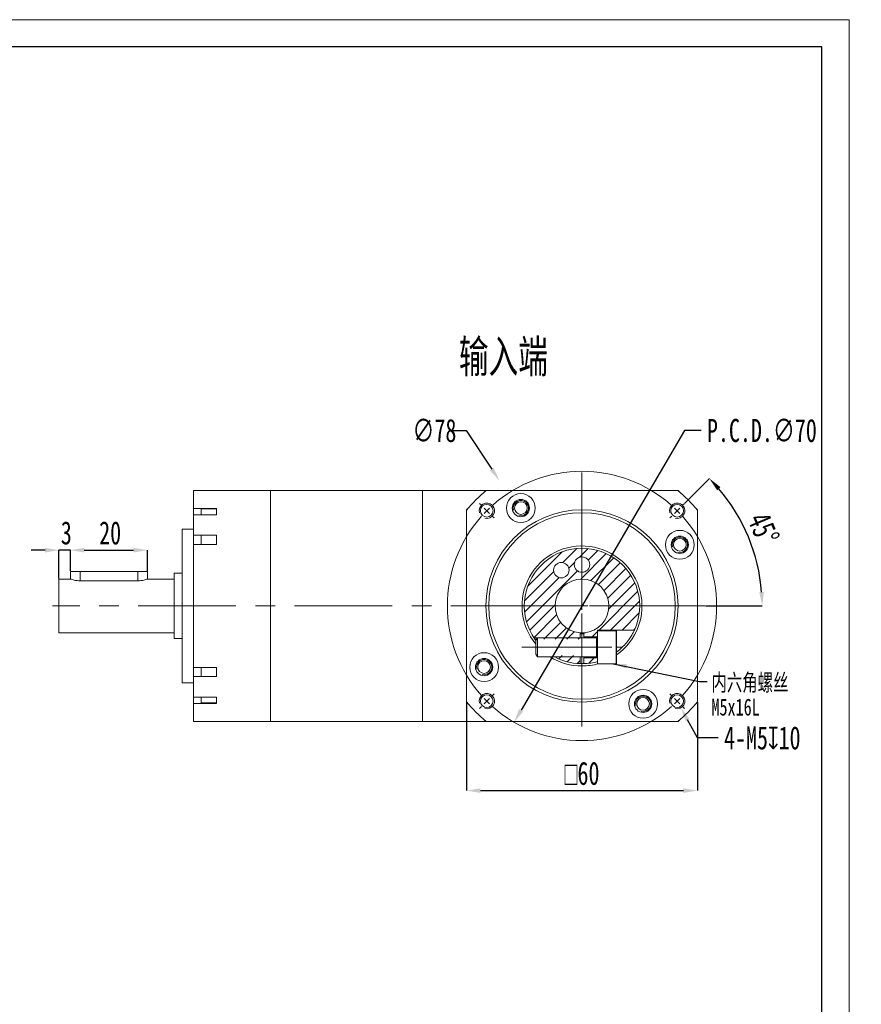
# Model space of a CAD drawing. Header units: millimetres. Extents: x 0 to 299, y 0 to 210.
# Tile 4 of 4: x 190 to 299, y 82 to 210. Entities that reach past the tile are written whole.
import ezdxf

# ---------------------------------------------------------------- set-up
doc = ezdxf.new("R2010")
doc.units = ezdxf.units.MM
doc.linetypes.add('CENTER2', pattern=[28.575, 19.05, -3.175, 3.175, -3.175])
doc.linetypes.add('CENTERX2', pattern=[20.32, 12.7, -2.54, 2.54, -2.54])
doc.layers.add('3中心线层', color=1, linetype='CENTER2')
for name, color, linetype, lineweight in [('SLD-0', 7, 'Continuous', 18), ('图框_外框线', 7, 'Continuous', 18), ('尺寸线层', 3, 'Continuous', 18)]:
    doc.layers.add(name, color=color, linetype=linetype, lineweight=lineweight)
doc.styles.add('SLDTEXTSTYLE0', font='txt', dxfattribs={"width": 0.7})
doc.styles.add('SLDTEXTSTYLE2', font='txt', dxfattribs={"width": 0.7})
doc.dimstyles.new('SLDDIMSTYLE0', dxfattribs={"dimtxt": 3, "dimasz": 1.8, "dimexe": 0, "dimexo": 0.0625, "dimgap": 0.75, "dimtad": 0, "dimtih": 1, "dimtoh": 1, "dimlfac": 2, "dimrnd": 1e-09, "dimzin": 12, "dimdsep": 46, "dimtxsty": 'SLDTEXTSTYLE2', "dimsah": 1, "dimcen": 0, "dimadec": 0, "dimazin": 3, "dimtfac": 1, "dimtmove": 0, "dimatfit": 3, "dimfxl": 1, "dimfrac": 2, "dimtolj": 1, "dimtzin": 12, "dimarcsym": 0})
doc.dimstyles.new('SLDDIMSTYLE1', dxfattribs={"dimtxt": 3, "dimasz": 1.8, "dimexe": 0, "dimexo": 0.0625, "dimgap": 0.75, "dimtad": 0, "dimtih": 1, "dimtoh": 1, "dimlfac": 2, "dimrnd": 1e-09, "dimzin": 12, "dimdsep": 46, "dimtxsty": 'SLDTEXTSTYLE2', "dimsah": 1, "dimcen": 0, "dimadec": 0, "dimazin": 3, "dimtfac": 1, "dimtofl": 0, "dimtmove": 0, "dimatfit": 3, "dimfxl": 1, "dimfrac": 2, "dimtolj": 1, "dimtzin": 12, "dimarcsym": 0})
doc.dimstyles.new('SLDDIMSTYLE10', dxfattribs={"dimtxt": 0.18, "dimasz": 1.8, "dimexe": 0, "dimexo": 0.0625, "dimgap": 0, "dimtad": 0, "dimtih": 1, "dimtoh": 1, "dimdec": 0, "dimrnd": 1e-09, "dimzin": 0, "dimdsep": 46, "dimtxsty": 'Standard', "dimsah": 1, "dimcen": 0.09, "dimadec": 0, "dimazin": 0, "dimtfac": 1.8, "dimtdec": 0, "dimtofl": 0, "dimtmove": 0, "dimatfit": 3, "dimfxl": 1, "dimfrac": 2, "dimtolj": 1, "dimtzin": 0, "dimarcsym": 0})
doc.dimstyles.new('SLDDIMSTYLE3', dxfattribs={"dimtxt": 3, "dimasz": 1.8, "dimexe": 0, "dimexo": 0.0625, "dimgap": 0.75, "dimtad": 1, "dimlfac": 2, "dimrnd": 1e-09, "dimzin": 12, "dimdsep": 46, "dimtxsty": 'SLDTEXTSTYLE2', "dimcen": 0.09, "dimdle": 3.6, "dimadec": 0, "dimazin": 3, "dimtfac": 1, "dimtofl": 0, "dimtmove": 0, "dimatfit": 3, "dimfxl": 1, "dimfrac": 2, "dimtolj": 1, "dimarcsym": 0})
doc.dimstyles.new('SLDDIMSTYLE5', dxfattribs={"dimtxt": 3, "dimasz": 1.8, "dimexe": 0, "dimexo": 0.0625, "dimgap": 0.75, "dimtad": 1, "dimlfac": 2, "dimrnd": 1e-09, "dimzin": 12, "dimdsep": 46, "dimtxsty": 'SLDTEXTSTYLE2', "dimsah": 1, "dimcen": 0.09, "dimadec": 0, "dimazin": 3, "dimtfac": 1, "dimtmove": 0, "dimatfit": 0, "dimfxl": 1, "dimfrac": 2, "dimtolj": 1, "dimtzin": 12, "dimarcsym": 0})
doc.dimstyles.new('SLDDIMSTYLE8', dxfattribs={"dimtxt": 3, "dimasz": 1.8, "dimexe": 0, "dimexo": 0.0625, "dimgap": 0.75, "dimtad": 0, "dimtih": 1, "dimtoh": 1, "dimlfac": 2, "dimrnd": 1e-09, "dimzin": 12, "dimdsep": 46, "dimtxsty": 'SLDTEXTSTYLE2', "dimsah": 1, "dimcen": 0, "dimadec": 0, "dimazin": 3, "dimtfac": 1, "dimtofl": 0, "dimtmove": 0, "dimatfit": 3, "dimfxl": 1, "dimfrac": 2, "dimtolj": 1, "dimtzin": 12, "dimarcsym": 0})
doc.dimstyles.new('SLDDIMSTYLE9', dxfattribs={"dimtxt": 3, "dimasz": 1.8, "dimexe": 0, "dimexo": 0.0625, "dimgap": 0.75, "dimtad": 1, "dimdec": 4, "dimlfac": 2, "dimzin": 12, "dimdsep": 46, "dimtxsty": 'SLDTEXTSTYLE2', "dimsah": 1, "dimcen": 0.09, "dimazin": 3, "dimtfac": 1, "dimtofl": 0, "dimtmove": 0, "dimatfit": 3, "dimfxl": 1, "dimfrac": 2, "dimtolj": 1, "dimtzin": 12, "dimarcsym": 0})
pattern_1 = [(45, (2.2969, -1.373), (-0.7483547, 0.7483547), [])]

# ---------------------------------------------------------------- blocks, each defined once
blk = doc.blocks.new('*D95')
at = {"layer": 'Defpoints', "color": 0}
for p in [(271.46, 149.2), (253.81, 118.98)]:
    blk.add_point(p, dxfattribs=at)
at = {"layer": '尺寸线层', "color": 0, "lineweight": -2}
for p, q in [((275.95, 156.9), (254.72, 120.53)), ((278.13, 156.9), (275.95, 156.9))]:
    blk.add_line(p, q, dxfattribs=at)
at = {"layer": '尺寸线层', "color": 0}
blk.add_solid([(254.46, 120.68), (254.98, 120.38), (253.81, 118.98)], dxfattribs=at)
at = {"layer": '尺寸线层', "color": 0, "insert": (278.88, 158.4), "char_height": 3, "attachment_point": 1, "style": 'SLDTEXTSTYLE2'}
blk.add_mtext('\\A1;P.C.D.∅70', dxfattribs=at)
blk = doc.blocks.new('*D96')
at = {"layer": 'Defpoints', "color": 0}
for p in [(251.9, 150.37), (273.37, 117.81)]:
    blk.add_point(p, dxfattribs=at)
at = {"layer": '尺寸线层', "color": 0, "lineweight": -2}
for p, q in [((245.57, 156.9), (247.59, 156.9)), ((247.59, 156.9), (250.91, 151.87))]:
    blk.add_line(p, q, dxfattribs=at)
at = {"layer": '尺寸线层', "color": 0}
blk.add_solid([(250.66, 151.7), (251.16, 152.03), (251.9, 150.37)], dxfattribs=at)
at = {"layer": '尺寸线层', "color": 0, "insert": (240.59, 158.4), "char_height": 3, "attachment_point": 1, "style": 'SLDTEXTSTYLE2'}
blk.add_mtext('\\A1;∅78', dxfattribs=at)
blk = doc.blocks.new('*D97')
at = {"layer": 'Defpoints', "color": 0}
for p in [(275.94, 147.4), (274.07, 145.53), (285.26, 140.15), (193.81, 134.09), (278.61, 134.09)]:
    blk.add_point(p, dxfattribs=at)
at = {"layer": '尺寸线层', "color": 0, "lineweight": -2}
for p, q in [((275.99, 147.44), (279.2, 150.65)), ((278.67, 134.09), (286.06, 134.09))]:
    blk.add_line(p, q, dxfattribs=at)
blk.add_arc((262.63, 134.09), 23.42, 4.404, 40.596, dxfattribs=at)
at = {"layer": '尺寸线层', "color": 0}
for points in [[(280.64, 149.53), (280.2, 149.13), (279.2, 150.65)], [(285.69, 135.88), (286.29, 135.9), (286.06, 134.09)]]:
    blk.add_solid(points, dxfattribs=at)
at = {"layer": '尺寸线层', "color": 0, "insert": (286.87, 146.54), "char_height": 3, "attachment_point": 1, "rotation": 293.0044, "style": 'SLDTEXTSTYLE2'}
blk.add_mtext('\\A1;45%%d', dxfattribs=at)
blk = doc.blocks.new('*D98')
at = {"layer": 'Defpoints', "color": 0}
for p in [(274.52, 122.59), (275.49, 120.84)]:
    blk.add_point(p, dxfattribs=at)
at = {"layer": '尺寸线层', "color": 0, "lineweight": -2}
for p, q in [((277.65, 116.95), (276.37, 119.27)), ((280.35, 116.95), (277.65, 116.95))]:
    blk.add_line(p, q, dxfattribs=at)
at = {"layer": '尺寸线层', "color": 0}
blk.add_solid([(276.63, 119.41), (276.11, 119.12), (275.49, 120.84)], dxfattribs=at)
at = {"layer": '尺寸线层', "color": 0, "insert": (281.1, 118.45), "char_height": 3, "attachment_point": 1, "style": 'SLDTEXTSTYLE2'}
blk.add_mtext('\\A1;4-M5{\\fGDT;x}10', dxfattribs=at)
blk = doc.blocks.new('*D99')
at = {"layer": 'Defpoints', "color": 0}
for p in [(194.63, 141.34), (196.13, 138.59), (194.63, 137.59)]:
    blk.add_point(p, dxfattribs=at)
at = {"layer": '尺寸线层', "color": 0, "lineweight": -2}
for p, q in [((192.83, 141.34), (191.03, 141.34)), ((194.63, 137.65), (194.63, 141.34)), ((196.13, 141.34), (194.63, 141.34)), ((196.13, 138.65), (196.13, 141.34)), ((197.93, 141.34), (199.73, 141.34))]:
    blk.add_line(p, q, dxfattribs=at)
at = {"layer": '尺寸线层', "color": 0}
for points in [[(192.83, 141.04), (192.83, 141.64), (194.63, 141.34)], [(197.93, 141.64), (197.93, 141.04), (196.13, 141.34)]]:
    blk.add_solid(points, dxfattribs=at)
at = {"layer": '尺寸线层', "color": 0, "insert": (195.59, 145.09), "char_height": 3, "attachment_point": 2, "style": 'SLDTEXTSTYLE2'}
blk.add_mtext('\\A1;3', dxfattribs=at)
blk = doc.blocks.new('*D100')
at = {"layer": 'Defpoints', "color": 0}
for p in [(206.13, 141.34), (196.13, 138.59), (206.13, 138.59)]:
    blk.add_point(p, dxfattribs=at)
at = {"layer": '尺寸线层', "color": 0, "lineweight": -2}
for p, q in [((196.13, 138.65), (196.13, 141.34)), ((197.93, 141.34), (204.33, 141.34)), ((206.13, 138.65), (206.13, 141.34))]:
    blk.add_line(p, q, dxfattribs=at)
at = {"layer": '尺寸线层', "color": 0}
for points in [[(197.93, 141.64), (197.93, 141.04), (196.13, 141.34)], [(204.33, 141.04), (204.33, 141.64), (206.13, 141.34)]]:
    blk.add_solid(points, dxfattribs=at)
at = {"layer": '尺寸线层', "color": 0, "insert": (201.29, 145.09), "char_height": 3, "attachment_point": 2, "style": 'SLDTEXTSTYLE2'}
blk.add_mtext('\\A1;20', dxfattribs=at)
blk = doc.blocks.new('*D101')
at = {"layer": 'Defpoints', "color": 0}
for p in [(247.63, 121.63), (277.63, 121.63), (277.63, 110.09)]:
    blk.add_point(p, dxfattribs=at)
at = {"layer": '尺寸线层', "color": 0, "lineweight": -2}
for p, q in [((247.63, 121.57), (247.63, 110.09)), ((277.63, 121.57), (277.63, 110.09)), ((249.43, 110.09), (275.83, 110.09))]:
    blk.add_line(p, q, dxfattribs=at)
at = {"layer": '尺寸线层', "color": 0}
for points in [[(249.43, 110.39), (249.43, 109.79), (247.63, 110.09)], [(275.83, 109.79), (275.83, 110.39), (277.63, 110.09)]]:
    blk.add_solid(points, dxfattribs=at)
at = {"layer": '尺寸线层', "color": 0, "insert": (262.63, 113.84), "char_height": 3, "attachment_point": 2, "style": 'SLDTEXTSTYLE2'}
blk.add_mtext('\\A1;{\\fGDT;o}60', dxfattribs=at)
blk = doc.blocks.new('SW_NOTE_4')
at = {"layer": 'SLD-0', "color": 0, "char_height": 2.2, "attachment_point": 1}
for s, insert, width, style in [('内六角螺丝', (0.57, 0.97), 20.9782, 'SLDTEXTSTYLE0'), ('M5x16L', (0.57, -2.23), 12.9531, 'SLDTEXTSTYLE2')]:
    blk.add_mtext(s, dxfattribs=dict(at, insert=insert, width=width, style=style))
blk = doc.blocks.new('SW_CENTERMARKSYMBOL_1')
at = {"layer": 'SLD-0', "color": 0}
for p, q in [((-0.71, 0.71), (-0.94, 0.94)), ((0, 0), (-0.35, 0.35)), ((0, 0), (0.35, -0.35)), ((12.37, -11.37), (12.37, 0.5)), ((24.75, 0), (24.4, -0.35)), ((24.75, 0), (25.1, 0.35)), ((25.46, 0.71), (25.69, 0.94)), ((0.71, -0.71), (0.94, -0.94)), ((24.04, -0.71), (23.81, -0.94)), ((11.37, -12.37), (-0.5, -12.37)), ((12.37, -12.37), (11.87, -12.37)), ((12.37, -12.37), (12.37, -11.87)), ((12.37, -12.37), (12.37, -12.87)), ((12.37, -12.37), (12.87, -12.37)), ((13.37, -12.37), (25.25, -12.37)), ((12.37, -13.37), (12.37, -25.25)), ((0.71, -24.04), (0.94, -23.81)), ((24.04, -24.04), (23.81, -23.81)), ((-0.71, -25.46), (-0.94, -25.69)), ((0, -24.75), (-0.35, -25.1)), ((0, -24.75), (0.35, -24.4)), ((24.75, -24.75), (24.4, -24.4)), ((24.75, -24.75), (25.1, -25.1)), ((25.46, -25.46), (25.69, -25.69))]:
    blk.add_line(p, q, dxfattribs=at)
for start, end in [(48.274, 131.726), (133.363, 135), (45, 46.637), (43.363, 45), (138.274, 221.726), (135, 136.637), (318.274, 41.726), (223.363, 225), (225, 226.637), (228.274, 311.726), (313.363, 315), (315, 316.637)]:
    blk.add_arc((12.37, -12.37), 17.5, start, end, dxfattribs=at)

msp = doc.modelspace()

# ---------------------------------------------------------------- hatches: boundary and pattern name
at = {"linetype": 'Continuous', "lineweight": 0}
h = msp.add_hatch(dxfattribs=at)
h.set_pattern_fill('ANSI31', scale=0.333333, style=0)
h.set_pattern_definition(pattern_1)
edge = h.paths.add_edge_path(flags=0)
edge.add_line((264.632958, 130.088364), (264.632958, 130.963364))
edge.add_line((264.632958, 130.963364), (269.450903, 130.963364))
edge.add_arc((262.632958, 134.088364), 7.5, 335.37568165, 575.21643363)
edge.add_line((256.505611, 129.763364), (262.382958, 129.763364))
edge.add_line((262.382958, 129.763364), (262.382958, 130.597304))
edge.add_arc((262.632958, 134.088364), 3.5, -85.90395624, 265.90395624, ccw=False)
edge.add_line((262.882958, 130.597304), (262.882958, 130.088364))
edge.add_line((262.882958, 130.088364), (264.632958, 130.088364))
edge = h.paths.add_edge_path(flags=0)
edge.add_arc((259.945458, 138.743251), 1, 0, 360)
edge = h.paths.add_edge_path(flags=0)
edge.add_arc((262.632958, 139.463364), 1, 0, 360)
h = msp.add_hatch(dxfattribs=at)
h.set_pattern_fill('ANSI31', scale=0.333333, style=0)
h.set_pattern_definition(pattern_1)
edge = h.paths.add_edge_path(flags=0)
edge.add_arc((262.632958, 134.088364), 7.5, 238.94435158, 268.08978683)
edge.add_line((262.382958, 126.592532), (262.382958, 127.663364))
edge.add_line((262.382958, 127.663364), (258.76393, 127.663364))
h = msp.add_hatch(dxfattribs=at)
h.set_pattern_fill('ANSI31', scale=0.333333, style=0)
h.set_pattern_definition(pattern_1)
edge = h.paths.add_edge_path(flags=0)
edge.add_arc((262.632958, 134.088364), 7.5, 271.91021317, 285.46600995)
edge.add_line((264.632958, 126.859948), (264.632958, 127.338364))
edge.add_line((264.632958, 127.338364), (262.882958, 127.338364))
edge.add_line((262.882958, 127.338364), (262.882958, 126.592532))

# ---------------------------------------------------------------- linework, layer by layer
at = {"color": 7, "linetype": 'Continuous', "lineweight": 15}
for p, q in [((222.132958, 149.088364), (212.132958, 149.088364)), ((212.132958, 146.772328), (212.132958, 149.088364)), ((241.882958, 149.088364), (222.132958, 149.088364)), ((222.132958, 149.088364), (222.132958, 145.914403)), ((222.132958, 119.088364), (222.132958, 149.088364)), ((250.132958, 149.088364), (241.882958, 149.088364)), ((241.882958, 119.088364), (241.882958, 149.088364)), ((241.882958, 149.088364), (241.882958, 145.914403)), ((250.132958, 149.088364), (249.913734, 148.869141)), ((250.173022, 149.088364), (275.092893, 149.088364)), ((275.352181, 148.869141), (275.132958, 149.088364)), ((212.132958, 146.772328), (215.132958, 146.772328)), ((212.132958, 145.950948), (212.132958, 146.772328)), ((212.132958, 143.26873), (212.132958, 145.950948)), ((215.132958, 145.950948), (212.132958, 145.950948)), ((215.132958, 146.692129), (213.132958, 146.692129)), ((213.132958, 146.692129), (213.132958, 145.950948)), ((215.132958, 146.375645), (215.132958, 146.772328)), ((215.132958, 145.950948), (215.132958, 146.375645)), ((222.132958, 145.914403), (222.132958, 119.088364)), ((241.882958, 145.914403), (241.882958, 119.088364)), ((247.852181, 146.807588), (247.632958, 146.588364)), ((247.632958, 121.628429), (247.632958, 146.5483)), ((277.632958, 146.588364), (277.413734, 146.807588)), ((277.632958, 146.5483), (277.632958, 121.628429)), ((212.132958, 144.088364), (210.632958, 144.088364)), ((210.632958, 124.088364), (210.632958, 144.088364)), ((212.132958, 143.26873), (215.132958, 143.26873)), ((212.132958, 142.095677), (212.132958, 143.26873)), ((212.132958, 126.081052), (212.132958, 142.095677)), ((215.132958, 142.095677), (212.132958, 142.095677)), ((213.132958, 143.26873), (213.132958, 142.095677)), ((215.132958, 142.692011), (215.132958, 143.26873)), ((215.132958, 142.095677), (215.132958, 142.692011)), ((196.132958, 138.588364), (196.132958, 137.588364)), ((196.132958, 138.588364), (197.382958, 138.588364)), ((197.382958, 138.588364), (204.882958, 138.588364)), ((204.882958, 138.588364), (206.132958, 138.588364)), ((206.132958, 137.588364), (206.132958, 138.588364)), ((210.632958, 138.338364), (209.632958, 138.338364)), ((209.632958, 129.838364), (209.632958, 138.338364)), ((196.132958, 137.588364), (194.632958, 137.588364)), ((194.632958, 130.588364), (194.632958, 137.588364)), ((204.882958, 137.357539), (197.382958, 137.357539)), ((209.632958, 137.588364), (206.132958, 137.588364)), ((194.632958, 130.588364), (209.632958, 130.588364)), ((262.382958, 129.963364), (262.382958, 130.597304)), ((262.882958, 130.597304), (262.882958, 130.088364)), ((264.632958, 130.963364), (269.450903, 130.963364)), ((264.632958, 130.838364), (264.632958, 130.963364)), ((267.082958, 130.838364), (264.632958, 130.838364)), ((264.632958, 130.838364), (264.632958, 130.552434)), ((264.632958, 130.552434), (264.632958, 126.588364)), ((267.132958, 130.788364), (267.132958, 126.638364)), ((209.632958, 129.838364), (210.632958, 129.838364)), ((256.505611, 129.763364), (256.717482, 129.763364)), ((256.832952, 129.963364), (256.632958, 129.616964)), ((256.632958, 129.616964), (256.632958, 129.49538)), ((256.632958, 129.49538), (256.632958, 127.809764)), ((264.532958, 129.963364), (256.832952, 129.963364)), ((256.832952, 129.963364), (256.832952, 129.79517)), ((256.832952, 129.79517), (256.832952, 127.463364)), ((262.382958, 130.446936), (262.882958, 130.446936)), ((262.882958, 130.088364), (264.632958, 130.088364)), ((262.882958, 129.963364), (262.882958, 130.088364)), ((256.632958, 127.809764), (256.832952, 127.463364)), ((256.832952, 127.463364), (264.532958, 127.463364)), ((262.382958, 126.592532), (262.382958, 127.463364)), ((262.882958, 127.338364), (262.882958, 127.463364)), ((264.632958, 127.338364), (262.882958, 127.338364)), ((262.882958, 127.338364), (262.882958, 126.592532)), ((215.132958, 126.081052), (212.132958, 126.081052)), ((212.132958, 126.081052), (212.132958, 124.907999)), ((213.132958, 124.907999), (213.132958, 126.081052)), ((215.132958, 125.484718), (215.132958, 126.081052)), ((215.132958, 124.907999), (215.132958, 125.484718)), ((262.38811, 126.592362), (262.882958, 126.592532)), ((264.632958, 126.588364), (267.082958, 126.588364)), ((212.132958, 122.225781), (212.132958, 124.907999)), ((212.132958, 124.907999), (215.132958, 124.907999)), ((210.632958, 124.088364), (212.132958, 124.088364)), ((215.132958, 122.225781), (212.132958, 122.225781)), ((212.132958, 122.225781), (212.132958, 121.4044)), ((213.132958, 121.4846), (213.132958, 122.225781)), ((215.132958, 121.801084), (215.132958, 122.225781)), ((215.132958, 121.4044), (215.132958, 121.801084)), ((247.632958, 121.588364), (247.852181, 121.369141)), ((277.413734, 121.369141), (277.632958, 121.588364)), ((212.132958, 119.088364), (212.132958, 121.4044)), ((212.132958, 121.4044), (215.132958, 121.4044)), ((213.132958, 121.4846), (215.132958, 121.4846)), ((212.132958, 119.088364), (222.132958, 119.088364)), ((222.132958, 119.088364), (241.882958, 119.088364)), ((241.882958, 119.088364), (250.132958, 119.088364)), ((249.913734, 119.307588), (250.132958, 119.088364)), ((275.092893, 119.088364), (250.173022, 119.088364)), ((275.132958, 119.088364), (275.352181, 119.307588))]:
    msp.add_line(p, q, dxfattribs=at)
at = {"color": 8, "linetype": 'Continuous', "lineweight": 15}
for p, q in [((197.382958, 138.588364), (197.382958, 137.357539)), ((204.882958, 138.588364), (204.882958, 137.357539)), ((267.082958, 126.588364), (267.082958, 130.838364)), ((264.532958, 129.963364), (264.532958, 129.79517)), ((264.532958, 129.79517), (264.532958, 127.463364)), ((267.863577, 128.713364), (267.132958, 128.713364))]:
    msp.add_line(p, q, dxfattribs=at)
at = {"color": 7, "linetype": 'Continuous', "lineweight": 15, "flags": 128}
msp.add_lwpolyline([(262.882958, 130.597304), (262.632958, 130.588364), (262.382958, 130.597304)], dxfattribs=at)
at = {"color": 7, "linetype": 'Continuous', "lineweight": 15}
for centre, radius in [((254.684169, 146.809086), 1.875), ((250.258589, 146.462733), 0.825), ((254.684169, 146.809086), 1.125), ((254.684169, 146.809086), 0.825), ((275.007326, 146.462733), 0.825), ((262.632958, 134.088364), 12.5), ((262.632958, 134.088364), 12.125), ((275.353679, 142.037153), 1.875), ((275.353679, 142.037153), 1.125), ((275.353679, 142.037153), 0.825), ((259.945458, 138.743251), 1), ((262.632958, 139.463364), 1), ((249.912236, 126.139576), 1.875), ((249.912236, 126.139576), 1.125), ((249.912236, 126.139576), 0.825), ((270.581747, 121.367643), 1.875), ((250.258589, 121.713996), 0.825), ((270.581747, 121.367643), 1.125), ((270.581747, 121.367643), 0.825), ((275.007326, 121.713996), 0.825)]:
    msp.add_circle(centre, radius, dxfattribs=at)
for centre, radius, start, end in [((262.632958, 134.088364), 19.5, 129.71513723, 140.28486277), ((262.632958, 134.088364), 19.5, 39.71513723, 50.28486277), ((262.632958, 134.088364), 7.8, 305.23441798, 219.71513723), ((262.632958, 134.088364), 7.5, 335.37568165, 215.21643363), ((262.632958, 134.088364), 3.5, 274.09604376, 265.90395624), ((267.082958, 130.788364), 0.05, 0, 90), ((264.532958, 130.063364), 0.1, 270, 0), ((262.632958, 134.088364), 7.5, 306.86989765, 314.22004443), ((262.632958, 134.088364), 7.8, 238.14201621, 270), ((262.632958, 134.088364), 7.5, 242.04711341, 268.08978683), ((262.632958, 134.088364), 7.5, 271.91021317, 285.46600995), ((264.532958, 127.363364), 0.1, 0, 90), ((262.632958, 134.088364), 7.8, 270, 285.94236861), ((267.082958, 126.638364), 0.05, 270, 0), ((262.632958, 134.088364), 19.5, 219.71513723, 230.28486277), ((262.632958, 134.088364), 19.5, 309.71513723, 320.28486277)]:
    msp.add_arc(centre, radius, start, end, dxfattribs=at)
for points, knots in [([(197.382958, 137.357539), (197.247546, 137.362603), (196.97694, 137.372722), (196.612399, 137.442799), (196.327633, 137.520894), (196.153835, 137.580822), (196.148513, 137.582819), (196.1463, 137.583649)], [0, 0, 0, 0, 0.2053621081, 0.4103943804, 0.6238425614, 0.8436625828, 1, 1, 1, 1]), ([(206.119615, 137.583649), (206.123633, 137.585067), (206.142454, 137.591712), (206.044251, 137.556608), (205.8333, 137.489626), (205.504526, 137.409588), (205.165537, 137.362996), (204.952158, 137.358875), (204.882958, 137.357539)], [0, 0, 0, 0, 0.0546699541, 0.2560968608, 0.4604397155, 0.6757232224, 0.8948354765, 1, 1, 1, 1]), ([(269.450903, 130.963364), (269.4493, 130.959873), (269.443733, 130.947747), (269.370434, 130.788688), (269.177847, 130.413552), (268.862209, 129.894582), (268.424151, 129.294615), (268.052707, 128.909471), (267.863577, 128.713364)], [0, 0, 0, 0, 0.0699196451, 0.2428303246, 0.4169880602, 0.5975355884, 0.7950744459, 1, 1, 1, 1]), ([(256.624883, 129.599151), (256.584214, 129.65477), (256.517497, 129.746011), (256.508949, 129.758492), (256.505611, 129.763364)], [0, 0, 0, 0, 0.6095723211, 1, 1, 1, 1])]:
    msp.add_open_spline(points, degree=3, knots=knots, dxfattribs=at)
at = {"layer": '3中心线层', "linetype": 'CENTERX2', "lineweight": 0}
msp.add_line((278.611266, 134.088364), (193.807614, 134.088364), dxfattribs=at)
at = {"layer": 'SLD-0', "linetype": 'CENTERX2', "lineweight": 0}
for p, q in [((262.632958, 151.435004), (262.632958, 117.146473)), ((254.807953, 128.713364), (266.532958, 128.713364))]:
    msp.add_line(p, q, dxfattribs=at)
at = {"layer": 'SLD-0'}
for p, q in [((262.382958, 129.963364), (256.369223, 129.963364)), ((262.382958, 127.463364), (259.117367, 127.463364))]:
    msp.add_line(p, q, dxfattribs=at)
for centre in [(250.258589, 146.462733), (254.684169, 146.809086), (275.007326, 146.462733), (275.353679, 142.037153), (249.912236, 126.139576), (250.258589, 121.713996), (270.581747, 121.367643), (275.007326, 121.713996)]:
    msp.add_arc(centre, 1, 255, 195, dxfattribs=at)
at = {"layer": '图框_外框线', "color": 3}
msp.add_lwpolyline([(0, 0), (297.369229, 0), (297.369229, 210.282526), (0, 210.282526)], close=True, dxfattribs=at)
at = {"layer": '图框_外框线', "color": 3, "lineweight": 25}
msp.add_lwpolyline([(17.700549, 3.54011), (293.829119, 3.54011), (293.829119, 206.742416), (17.700549, 206.742416)], close=True, dxfattribs=at)

# ---------------------------------------------------------------- block references
at = {"layer": '3中心线层'}
msp.add_blockref('SW_CENTERMARKSYMBOL_1', (250.258589, 146.462733), dxfattribs=at)
at = {"layer": '尺寸线层'}
msp.add_blockref('SW_NOTE_4', (278.892172, 124.281006), dxfattribs=at)

# ---------------------------------------------------------------- texts
at = {"layer": 'SLD-0', "insert": (246.632976, 168.639615), "char_height": 4.2333333, "attachment_point": 1, "style": 'SLDTEXTSTYLE0'}
msp.add_mtext('输入端', dxfattribs=at)

# ---------------------------------------------------------------- dimensions: what is measured, and where the dimension line sits
at = {"layer": '尺寸线层'}
dim = msp.add_diameter_dim_2p(p1=(273.368877, 117.80985), p2=(251.897038, 150.366879), dimstyle='SLDDIMSTYLE8', dxfattribs=at)
dim.commit()
dim.dimension.update_dxf_attribs({"geometry": '*D96', "text_midpoint": (242.706691, 156.904378), "dimtype": 163})
dim = msp.add_diameter_dim_2p(p1=(271.456908, 149.200873), p2=(253.809008, 118.975856), text='P.C.D.<>', dimstyle='SLDDIMSTYLE0', dxfattribs=at)
dim.commit()
dim.dimension.update_dxf_attribs({"geometry": '*D95', "text_midpoint": (285.526369, 156.904378), "dimtype": 163})
dim = msp.add_angular_dim_2l(base=(285.258413, 140.150837), line1=((275.944243, 147.39965), (274.07041, 145.525817)), line2=((278.611266, 134.088364), (193.807614, 134.088364)), dimstyle='SLDDIMSTYLE9', dxfattribs=at)
dim.commit()
dim.dimension.update_dxf_attribs({"geometry": '*D97', "text_midpoint": (284.19379, 143.242342), "dimtype": 162})
for base, p2, dimstyle, picture, middle in [((194.632958, 141.342388), (194.632958, 137.588364), 'SLDDIMSTYLE5', '*D99', (195.587392, 141.342388)), ((206.132958, 141.342388), (206.132958, 138.588364), 'SLDDIMSTYLE3', '*D100', (201.292047, 141.342388))]:
    dim = msp.add_linear_dim(base=base, p1=(196.132958, 138.588364), p2=p2, dimstyle=dimstyle, dxfattribs=at)
    dim.commit()
    dim.dimension.update_dxf_attribs({"geometry": picture, "text_midpoint": middle, "dimtype": 160})
dim = msp.add_linear_dim(base=(277.632958, 110.088364), p1=(247.632958, 121.628429), p2=(277.632958, 121.628429), text='{\\fGDT;o}<>', dimstyle='SLDDIMSTYLE3', dxfattribs=at)
dim.commit()
dim.dimension.update_dxf_attribs({"geometry": '*D101', "text_midpoint": (262.632958, 110.088364), "dimtype": 160})
dim = msp.add_diameter_dim_2p(p1=(274.521636, 122.588127), p2=(275.493017, 120.839865), text='4-M5{\\fGDT;x}10', dimstyle='SLDDIMSTYLE1', override={"dimpost": '<>'}, dxfattribs=at)
dim.commit()
dim.dimension.update_dxf_attribs({"geometry": '*D98', "text_midpoint": (286.327132, 116.950495), "dimtype": 163})

# ---------------------------------------------------------------- leaders
msp.add_leader([(266.671003, 126.588364), (277.892172, 124.281006), (278.892172, 124.281006)], dimstyle='SLDDIMSTYLE10', dxfattribs=at)

doc.saveas('drawing.dxf')
